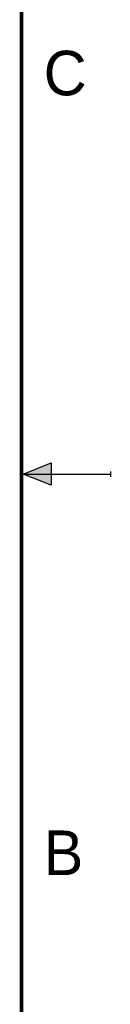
# Model space of a CAD drawing. Header units: inches. Extents: x 0 to 22, y 0 to 17.
# Tile 28 of 29: x 21.5 to 22, y 5.5 to 11. Entities that reach past the tile are written whole.
import ezdxf

# ---------------------------------------------------------------- set-up
doc = ezdxf.new("R2010")
doc.units = ezdxf.units.IN
doc.header["$LTSCALE"] = 1.21
doc.header["$MEASUREMENT"] = 0
doc.layers.get('0').update_dxf_attribs({"linetype": 'CONTINUOUS'})
doc.styles.get("Standard").update_dxf_attribs({"font": 'txt', "width": 0.8})

msp = doc.modelspace()

# ---------------------------------------------------------------- hatches: boundary and pattern name
at = {"linetype": 'CONTINUOUS'}
msp.add_hatch(color=2, dxfattribs=at).paths.add_polyline_path([(21.6663, 8.5625), (21.6663, 8.4375), (21.51, 8.5)])

# ---------------------------------------------------------------- linework, layer by layer
at = {"color": 2, "linetype": 'CONTINUOUS'}
for p, q in [((21.51, 8.5), (21.6663, 8.5625)), ((21.6663, 8.5625), (21.6663, 8.4375)), ((22, 8.515), (22, 8.485)), ((21.51, 8.5), (22, 8.5)), ((21.6663, 8.4375), (21.51, 8.5))]:
    msp.add_line(p, q, dxfattribs=at)
at = {"color": 7, "linetype": 'CONTINUOUS', "const_width": 0.02}
msp.add_lwpolyline([(21.5, 0.5), (21.5, 16.5)], dxfattribs=at)

# ---------------------------------------------------------------- texts
at = {"color": 2, "linetype": 'CONTINUOUS'}
for s, p in [('C', (21.625, 10.625)), ('B', (21.625, 6.25))]:
    msp.add_text(s, height=0.25, dxfattribs=at).set_placement(p)

doc.saveas('drawing.dxf')
